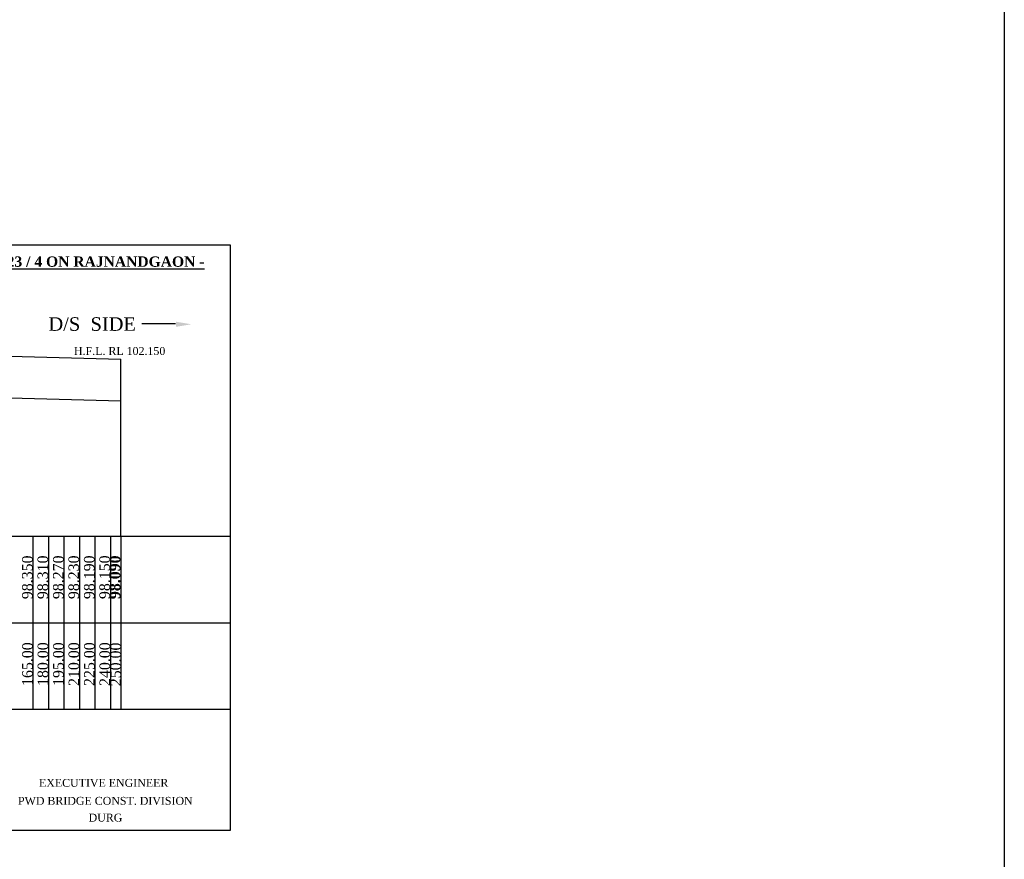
# Model space of a CAD drawing. Header units: millimetres. Extents: x -1995464 to 2763072, y 540154 to 1556955.
# Tile 9 of 24: x 1324980 to 1420426, y 1364919 to 1446308. Entities that reach past the tile are written whole.
import ezdxf

# ---------------------------------------------------------------- set-up
doc = ezdxf.new("R2010")
doc.units = ezdxf.units.MM
doc.header["$MEASUREMENT"] = 0
doc.styles.get("Standard").update_dxf_attribs({"font": 'times.ttf'})

msp = doc.modelspace()

# ---------------------------------------------------------------- linework, layer by layer
at = {"lineweight": 25, "ltscale": 2000}
msp.add_line((1340098.2, 1416818.9), (1336817.3, 1416818.9), dxfattribs=at)
at = {"color": 1, "lineweight": 25, "ltscale": 2000}
for p, q in [((1283268.4, 1414707.8), (1334768.4, 1413407.8)), ((1334768.4, 1396257.8), (1334768.4, 1413407.8)), ((1283268.4, 1410767.8), (1334768.4, 1409347.8)), ((1334768.4, 1396257.8), (1334768.4, 1409347.8)), ((1326268.4, 1396257.8), (1326268.4, 1379462)), ((1327768.4, 1396257.8), (1327768.4, 1379462)), ((1329268.4, 1396257.8), (1329268.4, 1379462)), ((1330768.4, 1396257.8), (1330768.4, 1379462)), ((1332268.4, 1396257.8), (1332268.4, 1379462)), ((1333768.4, 1396257.8), (1333768.4, 1379462)), ((1334768.4, 1396257.8), (1334768.4, 1379462))]:
    msp.add_line(p, q, dxfattribs=at)
at = {"color": 0, "lineweight": 25, "ltscale": 2000}
msp.add_line((1265113.9, 1396257.8), (1345367.9, 1396257.8), dxfattribs=at)
at = {"ltscale": 2000}
for p, q in [((1265113.9, 1387856.6), (1345367.9, 1387856.6)), ((1265113.9, 1379462), (1345367.9, 1379462))]:
    msp.add_line(p, q, dxfattribs=at)
at = {"color": 2, "lineweight": 25, "ltscale": 2000}
msp.add_lwpolyline([(1257116.9, 1512136.6), (1420426.4, 1512136.6), (1420426.4, 1247173.8), (1257116.9, 1247173.8)], close=True, dxfattribs=at)
at = {"lineweight": 25, "ltscale": 2000}
msp.add_lwpolyline([(1265113.9, 1424476.7), (1345367.9, 1424476.7), (1345367.9, 1367724.5), (1265113.9, 1367724.5)], close=True, dxfattribs=at)
at = {"ltscale": 2000}
msp.add_solid([(1340128.4, 1416533.5), (1340128.4, 1417033.4), (1341628, 1416783.4)], dxfattribs=at)

# ---------------------------------------------------------------- texts
for s, insert, char_height, width, attachment_point in [('{\\fTimes New Roman|b1|i0|c0|p18;\\LL - SECTION OF NALLA FOR   PROPOSED  \\fTimes New Roman|b1|i1|c0|p18;GOPALPUR  NALLA \\fTimes New Roman|b1|i0|c0|p18; BRIDGE IN  KM. 23 / 4 ON RAJNANDGAON - KAWARDHA - PONDI ROAD (SH-05).}', (1304539.9, 1423358.9), 1000, 80654.507, 2), ('D/S  SIDE', (1327767.3, 1417461.3), 1312.17, 129510.714, 1), ('H.F.L. RL 102.150', (1334672.5, 1414574.8), 764.34, 11670.607, 2), ('EXECUTIVE ENGINEER', (1333119.4, 1372711.7), 764.34, 19664.567, 2), ('PWD BRIDGE CONST. DIVISION', (1333282.9, 1370971.2), 764.34, 19664.567, 2), ('DURG', (1333299.2, 1369342.2), 764.34, 19664.567, 2)]:
    msp.add_mtext(s, dxfattribs=dict(insert=insert, char_height=char_height, width=width, attachment_point=attachment_point))
at = {"char_height": 1019.12, "width": 975.355, "attachment_point": 2, "rotation": 90}
for s, insert in [('\\pt295.2;98.350', (1325209.9, 1392253.1)), ('\\pt295.2;98.310', (1326709.9, 1392253.1)), ('\\pt295.2;98.270', (1328209.9, 1392256.3)), ('\\pt295.2;98.230', (1329709.9, 1392256.3)), ('\\pt295.2;98.190', (1331209.9, 1392256.3)), ('\\pt295.2;98.150', (1332709.9, 1392259.6)), ('\\pt295.2;{\\fTimes New Roman|b1|i0|c0|p18;98.090}', (1333709.9, 1392256.3)), ('165.00', (1325219.2, 1383837.9)), ('180.00', (1326719.2, 1383837.9)), ('195.00', (1328219.2, 1383837.9)), ('210.00', (1329719.2, 1383837.9)), ('225.00', (1331219.2, 1383837.9)), ('240.00', (1332719.2, 1383837.9)), ('250.00', (1333765.8, 1383812.7))]:
    msp.add_mtext(s, dxfattribs=dict(at, insert=insert))

doc.saveas('drawing.dxf')
